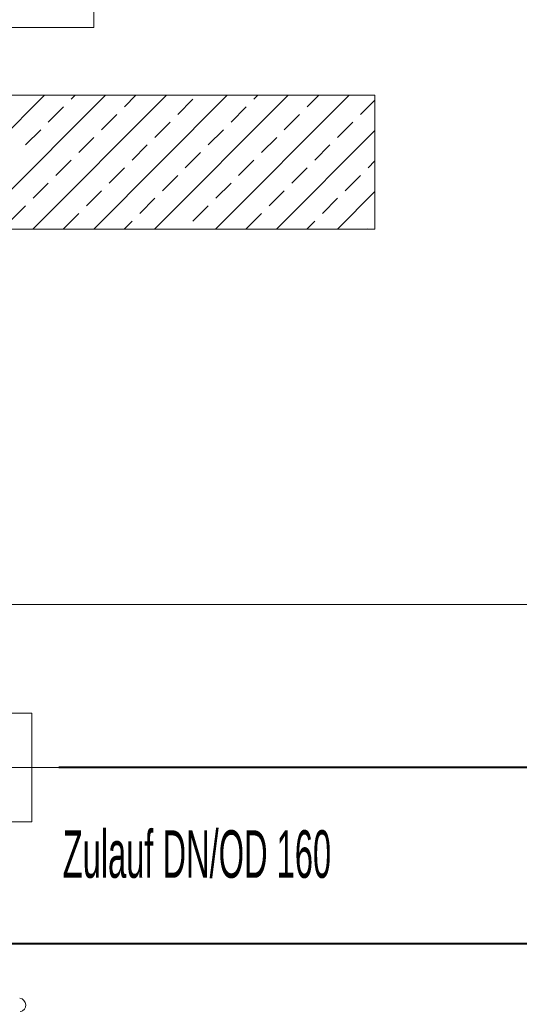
# Model space of a CAD drawing. Extents: x 193 to 943, y 26 to 526.
# Tile 241 of 256: x 424 to 442, y 109 to 145. Entities that reach past the tile are written whole.
import ezdxf
from ezdxf.lldxf.tags import DXFTag

# ---------------------------------------------------------------- set-up
doc = ezdxf.new("R2010")
doc.units = 0
doc.layers.get('0').update_dxf_attribs({"lineweight": 25})
for name, color, linetype, lineweight, true_color in [('KG4_HLS_S_____ZEICHNEN_LEER', 7, 'Punkte_Nova', 40, 0xadadad), ('KG4_HLS_S_____ZEICHNEN_SWGF', 40, 'Continuous', 40, 0xffbf00), ('KG4_HLS_S_____ZEICHNEN_SWLF', 40, 'SWL', 25, 0xffbf00)]:
    doc.layers.add(name, color=color, linetype=linetype, lineweight=lineweight, true_color=true_color)
doc.layers.add('KG4_HLS_SYA', color=7, linetype='Continuous', lineweight=25)
doc.layers.add('KG4_HLS_TEXTE', color=7, linetype='Continuous', lineweight=13)
doc.styles.get("Standard").update_dxf_attribs({"font": 'ARIALN.TTF', "width": 0.8})
tags = doc.linetypes.add('Punkte_Nova', pattern=[4.8, 0.4, 0.2, -4, 0.2]).pattern_tags.tags
tags[10:11] = [DXFTag(74, 4), DXFTag(75, 0), DXFTag(340, '0'), DXFTag(46, 0.0), DXFTag(50, 0.0), DXFTag(44, 0.0), DXFTag(45, 0.0)]
tags[8:9] = [DXFTag(74, 4), DXFTag(75, 0), DXFTag(340, '0'), DXFTag(46, 0.0), DXFTag(50, 0.0), DXFTag(44, 0.0), DXFTag(45, 0.0)]
tags[6:7] = [DXFTag(74, 4), DXFTag(75, 0), DXFTag(340, '0'), DXFTag(46, 0.0), DXFTag(50, 0.0), DXFTag(44, 0.0), DXFTag(45, 0.0)]
tags[4:5] = [DXFTag(74, 4), DXFTag(75, 0), DXFTag(340, '0'), DXFTag(46, 0.0), DXFTag(50, 0.0), DXFTag(44, 0.0), DXFTag(45, 0.0)]
tags = doc.linetypes.add('STRICHPUNKT2', pattern=[12.7, 6.35, -3.175, 0, -3.175]).pattern_tags.tags
tags[10:11] = [DXFTag(74, 4), DXFTag(75, 0), DXFTag(340, '0'), DXFTag(46, 0.0), DXFTag(50, 0.0), DXFTag(44, 0.0), DXFTag(45, 0.0)]
tags[8:9] = [DXFTag(74, 4), DXFTag(75, 0), DXFTag(340, '0'), DXFTag(46, 0.0), DXFTag(50, 0.0), DXFTag(44, 0.0), DXFTag(45, 0.0)]
tags[6:7] = [DXFTag(74, 4), DXFTag(75, 0), DXFTag(340, '0'), DXFTag(46, 0.0), DXFTag(50, 0.0), DXFTag(44, 0.0), DXFTag(45, 0.0)]
tags[4:5] = [DXFTag(74, 4), DXFTag(75, 0), DXFTag(340, '0'), DXFTag(46, 0.0), DXFTag(50, 0.0), DXFTag(44, 0.0), DXFTag(45, 0.0)]
tags = doc.linetypes.add('SWL', pattern='A,6.35,["_",Standard,S=5.08,R=0,X=-0.51,Y=-0.51],2.54', length=8.89).pattern_tags.tags
tags[13:14] = [DXFTag(74, 4), DXFTag(75, 0), DXFTag(340, '0'), DXFTag(46, 1.0), DXFTag(50, 0.0), DXFTag(44, 0.0), DXFTag(45, 0.0)]

# ---------------------------------------------------------------- blocks, each defined once
blk = doc.blocks.new('Kreis-A069HVPG7N', base_point=(423.936, 108.53))
at = {"color": 0, "lineweight": -2}
blk.add_ellipse((423.916, 108.776), major_axis=(0.042, -0.246), ratio=1, start_param=0, end_param=2.891855, dxfattribs=at)
blk = doc.blocks.new('MText-A069I17U7N', base_point=(425.524, 113.462))
at = {"color": 7, "linetype": 'ByBlock', "lineweight": -2, "ltscale": 0.13, "true_color": 0xffffff, "insert": (425.524, 115.212), "char_height": 1.75, "attachment_point": 1}
blk.add_mtext('{\\W0.6;\\fArial Narrow;Zulauf DN/OD 160}', dxfattribs=at)
blk = doc.blocks.new('DWG-Schraffur-A069I1AG7N')
at = {"color": 0, "linetype": 'ByBlock', "lineweight": -2, "ltscale": 0.13}
for p, q in [((421.306, 138.729), (424.856, 142.279)), ((422.177, 137.355), (427.101, 142.279)), ((424.422, 137.355), (429.346, 142.279)), ((425.834, 142.135), (425.978, 142.279)), ((426.667, 137.355), (431.591, 142.279)), ((427.798, 141.854), (428.223, 142.279)), ((428.912, 137.355), (433.836, 142.279)), ((431.157, 137.355), (436.081, 142.279)), ((432.569, 142.135), (432.713, 142.279)), ((434.534, 141.854), (434.959, 142.279)), ((424.992, 141.293), (425.553, 141.854)), ((429.763, 141.573), (430.324, 142.135)), ((431.727, 141.293), (432.288, 141.854)), ((436.498, 141.573), (437.03, 142.106)), ((426.956, 141.012), (427.518, 141.573)), ((433.692, 141.012), (434.253, 141.573)), ((428.921, 140.731), (429.482, 141.293)), ((435.656, 140.731), (436.217, 141.293)), ((424.15, 140.451), (424.711, 141.012)), ((426.115, 140.17), (426.676, 140.731)), ((430.885, 140.451), (431.447, 141.012)), ((432.85, 140.17), (433.411, 140.731)), ((433.402, 137.355), (437.03, 140.983)), ((428.079, 139.889), (428.64, 140.451)), ((434.814, 139.889), (435.375, 140.451)), ((430.043, 139.609), (430.605, 140.17)), ((425.273, 139.328), (425.834, 139.889)), ((427.237, 139.048), (427.798, 139.609)), ((432.008, 139.328), (432.569, 139.889)), ((433.972, 139.048), (434.534, 139.609)), ((436.779, 139.609), (437.03, 139.861)), ((429.201, 138.767), (429.763, 139.328)), ((435.937, 138.767), (436.498, 139.328)), ((424.431, 138.486), (424.992, 139.048)), ((431.166, 138.486), (431.727, 139.048)), ((426.395, 138.206), (426.956, 138.767)), ((433.13, 138.206), (433.692, 138.767)), ((435.647, 137.355), (437.03, 138.738)), ((423.589, 137.644), (424.15, 138.206)), ((428.36, 137.925), (428.921, 138.486)), ((430.324, 137.644), (430.885, 138.206)), ((435.095, 137.925), (435.656, 138.486)), ((425.553, 137.364), (426.115, 137.925)), ((432.288, 137.364), (432.85, 137.925)), ((427.789, 137.355), (428.079, 137.644)), ((434.524, 137.355), (434.814, 137.644)), ((430.034, 137.355), (430.043, 137.364)), ((436.769, 137.355), (436.779, 137.364))]:
    blk.add_line(p, q, dxfattribs=at)
blk = doc.blocks.new('Polylinie-A069I1I47N', base_point=(332.762, 137.355))
at = {"color": 0, "linetype": 'ByBlock', "lineweight": -2, "ltscale": 0.13}
for p, q in [((332.762, 142.279), (437.03, 142.279)), ((437.03, 142.279), (437.03, 137.355)), ((437.03, 137.355), (332.762, 137.355))]:
    blk.add_line(p, q, dxfattribs=at)

msp = doc.modelspace()

# ---------------------------------------------------------------- linework, layer by layer
at = {"layer": 'KG4_HLS_S_____ZEICHNEN_LEER', "ltscale": 0.4}
msp.add_line((408.316, 111.046), (510.364, 111.046), dxfattribs=at)
at = {"layer": 'KG4_HLS_S_____ZEICHNEN_SWGF', "ltscale": 0.4}
msp.add_line((637.047, 117.529), (425.379, 117.529), dxfattribs=at)
at = {"layer": 'KG4_HLS_S_____ZEICHNEN_SWLF', "lineweight": 9, "ltscale": 0.13}
msp.add_line((415.204, 123.532), (500.141, 123.529), dxfattribs=at)
at = {"layer": 'KG4_HLS_SYA', "color": 7, "linetype": 'Continuous', "lineweight": 9, "ltscale": 0.13}
for p, q in [((422.629, 119.529), (424.379, 119.529)), ((424.379, 115.529), (424.379, 119.529)), ((424.379, 115.529), (422.629, 115.529))]:
    msp.add_line(p, q, dxfattribs=at)
at = {"layer": 'KG4_HLS_SYA', "color": 7, "linetype": 'STRICHPUNKT2', "lineweight": 5, "ltscale": 0.13}
msp.add_line((425.379, 117.529), (420.404, 117.529), dxfattribs=at)
at = {"layer": 'KG4_HLS_TEXTE', "color": 8, "linetype": 'STRICHPUNKT2', "lineweight": 9, "ltscale": 0.13, "true_color": 0x808080}
for p, q in [((426.668, 147.779), (426.668, 144.779)), ((272.082, 144.779), (426.668, 144.779)), ((283.516, 115.529), (424.379, 115.529))]:
    msp.add_line(p, q, dxfattribs=at)

# ---------------------------------------------------------------- block references
at = {"layer": 'KG4_HLS_SYA', "color": 8, "lineweight": 5, "ltscale": 0.13, "true_color": 0x808080}
msp.add_blockref('DWG-Schraffur-A069I1AG7N', (0, 0), dxfattribs=at)
at = {"layer": 'KG4_HLS_SYA', "lineweight": 9, "ltscale": 0.13}
msp.add_blockref('Polylinie-A069I1I47N', (332.762, 137.355), dxfattribs=at)
at = {"layer": 'KG4_HLS_SYA', "color": 0, "lineweight": 9, "ltscale": 0.13}
msp.add_blockref('MText-A069I17U7N', (425.524, 113.462), dxfattribs=at)
at = {"layer": 'KG4_HLS_SYA', "color": 7, "linetype": 'Continuous', "lineweight": 9, "ltscale": 0.13}
msp.add_blockref('Kreis-A069HVPG7N', (423.936, 108.53), dxfattribs=at)

doc.saveas('drawing.dxf')
